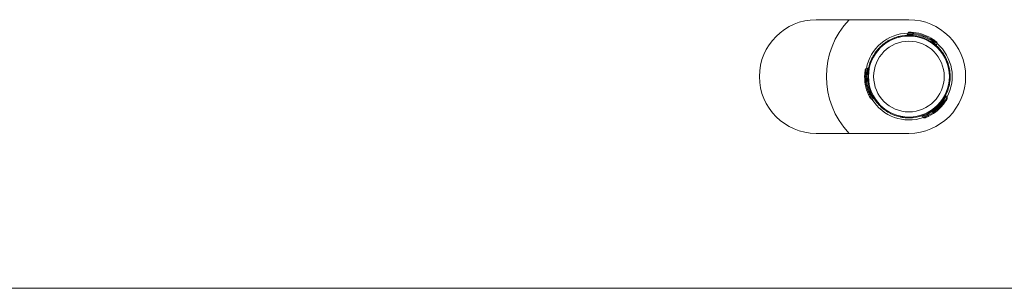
# Model space of a CAD drawing. Header units: millimetres. Extents: x -480 to 1549, y -2911 to -293.
# Tile 40 of 106: x 809 to 904, y -2254 to -2228. Entities that reach past the tile are written whole.
import ezdxf

# ---------------------------------------------------------------- set-up
doc = ezdxf.new("R2010")
doc.units = ezdxf.units.MM

msp = doc.modelspace()

# ---------------------------------------------------------------- linework, layer by layer
at = {"color": 7, "linetype": 'Continuous', "lineweight": 15}
for p, q in [((894.842, -2227.541), (885.842, -2227.541)), ((894.753, -2228.824), (894.698, -2228.978)), ((895.236, -2228.96), (895.267, -2228.872)), ((892.868, -2229.562), (892.919, -2229.621)), ((897.119, -2229.632), (897.151, -2229.544)), ((897.524, -2229.986), (897.579, -2229.832)), ((891.725, -2230.533), (891.776, -2230.593)), ((890.855, -2232.246), (890.694, -2232.275)), ((898.572, -2231.596), (898.495, -2231.61)), ((890.75, -2232.773), (890.659, -2232.79)), ((898.842, -2233.071), (898.765, -2233.085)), ((891.111, -2234.74), (891.019, -2234.757)), ((898.538, -2235.073), (898.432, -2234.948)), ((891.234, -2235.226), (891.395, -2235.196)), ((898.179, -2235.422), (898.24, -2235.494)), ((892.815, -2236.49), (892.842, -2236.416)), ((893.038, -2236.611), (893.064, -2236.538)), ((894.005, -2236.874), (893.979, -2236.947)), ((894.228, -2236.994), (894.254, -2236.92)), ((896.146, -2236.891), (896.252, -2237.016)), ((896.655, -2236.718), (896.716, -2236.789)), ((885.842, -2238.541), (894.842, -2238.541)), ((757.842, -2253.541), (907.842, -2253.541))]:
    msp.add_line(p, q, dxfattribs=at)
at = {"color": 8, "linetype": 'Continuous', "lineweight": 15}
for p, q in [((893.845, -2229.167), (893.9, -2229.232)), ((898.065, -2230.672), (897.981, -2230.687)), ((891.179, -2231.434), (891.234, -2231.499)), ((898.695, -2234.115), (898.611, -2234.13)), ((891.985, -2235.841), (892.014, -2235.76)), ((895.282, -2237.017), (895.31, -2236.936))]:
    msp.add_line(p, q, dxfattribs=at)
at = {"color": 8, "linetype": 'Continuous', "lineweight": 15, "flags": 128}
for points in [[(894.704, -2228.981), (894.701, -2228.981), (894.747, -2228.975), (894.841, -2228.966), (894.98, -2228.958), (895.154, -2228.957), (895.235, -2228.96), (895.236, -2228.96), (895.236, -2228.96)], [(897.573, -2229.83), (897.573, -2229.83), (897.533, -2229.801), (897.456, -2229.745), (897.342, -2229.667), (897.2, -2229.574), (897.151, -2229.544), (897.151, -2229.544), (897.151, -2229.544)], [(890.695, -2232.281), (890.695, -2232.281), (890.69, -2232.33), (890.68, -2232.425), (890.669, -2232.563), (890.66, -2232.732), (890.659, -2232.79), (890.659, -2232.79), (890.659, -2232.79)], [(891.394, -2235.19), (891.396, -2235.193), (891.368, -2235.156), (891.313, -2235.079), (891.237, -2234.962), (891.149, -2234.813), (891.111, -2234.74), (891.111, -2234.74), (891.111, -2234.74)], [(898.427, -2234.952), (898.428, -2234.949), (898.41, -2234.992), (898.371, -2235.077), (898.308, -2235.202), (898.223, -2235.353), (898.179, -2235.422), (898.179, -2235.422), (898.179, -2235.422)], [(896.257, -2237.012), (896.257, -2237.012), (896.302, -2236.992), (896.389, -2236.953), (896.514, -2236.893), (896.664, -2236.817), (896.716, -2236.789), (896.716, -2236.789), (896.716, -2236.789)]]:
    msp.add_lwpolyline(points, dxfattribs=at)
at = {"color": 7, "linetype": 'Continuous', "lineweight": 15, "flags": 128}
for points in [[(895.226, -2229.059), (895.226, -2229.057), (895.227, -2229.052), (895.228, -2229.043), (895.229, -2229.03), (895.23, -2229.015), (895.232, -2228.998), (895.234, -2228.979), (895.236, -2228.96)], [(895.267, -2228.872), (895.269, -2228.852), (895.27, -2228.834), (895.272, -2228.816), (895.273, -2228.801), (895.274, -2228.789), (895.275, -2228.78), (895.275, -2228.774), (895.275, -2228.772)], [(897.151, -2229.544), (897.162, -2229.528), (897.172, -2229.512), (897.182, -2229.498), (897.191, -2229.485), (897.198, -2229.475), (897.203, -2229.467), (897.206, -2229.463), (897.207, -2229.461)], [(897.064, -2229.715), (897.065, -2229.713), (897.068, -2229.708), (897.073, -2229.701), (897.08, -2229.69), (897.088, -2229.678), (897.098, -2229.663), (897.108, -2229.648), (897.119, -2229.632)], [(890.659, -2232.79), (890.639, -2232.788), (890.62, -2232.787), (890.603, -2232.785), (890.588, -2232.784), (890.576, -2232.783), (890.566, -2232.783), (890.561, -2232.782), (890.559, -2232.782)], [(890.85, -2232.779), (890.848, -2232.779), (890.843, -2232.779), (890.833, -2232.778), (890.821, -2232.778), (890.806, -2232.777), (890.789, -2232.775), (890.77, -2232.774), (890.75, -2232.773)], [(891.019, -2234.757), (891.001, -2234.765), (890.984, -2234.773), (890.968, -2234.781), (890.955, -2234.787), (890.943, -2234.793), (890.935, -2234.796), (890.93, -2234.799), (890.928, -2234.8)], [(891.202, -2234.699), (891.2, -2234.7), (891.195, -2234.702), (891.186, -2234.706), (891.175, -2234.711), (891.161, -2234.717), (891.145, -2234.724), (891.128, -2234.732), (891.111, -2234.74)], [(898.098, -2235.364), (898.099, -2235.365), (898.104, -2235.369), (898.111, -2235.374), (898.122, -2235.381), (898.134, -2235.39), (898.148, -2235.4), (898.163, -2235.411), (898.179, -2235.422)], [(898.24, -2235.494), (898.256, -2235.505), (898.271, -2235.515), (898.285, -2235.525), (898.298, -2235.534), (898.308, -2235.541), (898.316, -2235.546), (898.32, -2235.55), (898.322, -2235.551)], [(893.979, -2236.947), (893.48, -2236.802), (893.038, -2236.611)], [(896.611, -2236.628), (896.612, -2236.63), (896.614, -2236.635), (896.619, -2236.643), (896.624, -2236.654), (896.631, -2236.668), (896.638, -2236.684), (896.647, -2236.7), (896.655, -2236.718)], [(896.716, -2236.789), (896.724, -2236.807), (896.732, -2236.824), (896.74, -2236.839), (896.746, -2236.853), (896.752, -2236.864), (896.756, -2236.872), (896.758, -2236.878), (896.759, -2236.879)]]:
    msp.add_lwpolyline(points, dxfattribs=at)
at = {"color": 7, "linetype": 'Continuous', "lineweight": 15}
for radius in [3.923, 3.423]:
    msp.add_circle((894.842, -2233.041), radius, dxfattribs=at)
for centre, radius, start, end in [((885.842, -2233.041), 5.5, 90, 270), ((894.842, -2233.041), 8, 136.56746, 223.43254), ((894.842, -2233.041), 5.5, 270, 90), ((894.842, -2233.041), 4.2, 91.2949, 169.44689), ((894.842, -2233.041), 4, 36.31538, 104.42642), ((894.847, -2228.859), 0.1, 91.32874, 159.70072), ((894.842, -2233.041), 4.1, 56.25392, 84.48788), ((894.942, -2232.758), 3.9, 55.51373, 85.22806), ((894.942, -2232.758), 4, 55.51373, 85.22806), ((897.484, -2229.8), 0.1, 342.26118, 49.41305), ((894.842, -2233.041), 4.2, 331.2949, 49.44689), ((890.714, -2232.373), 0.1, 102.26117, 169.41305), ((894.842, -2233.041), 4, 156.31538, 224.42642), ((890.84, -2232.147), 0.1, 279.21523, 347.40242), ((894.547, -2233.095), 4, 175.51373, 205.22806), ((894.547, -2233.095), 3.9, 175.51373, 205.22806), ((894.842, -2233.041), 4.1, 176.25392, 204.48788), ((894.842, -2233.041), 4, 276.31538, 344.42642), ((891.218, -2235.127), 0.1, 211.32874, 279.70073), ((898.506, -2234.88), 0.1, 153.3422, 222.03231), ((898.46, -2235.136), 0.1, 331.32874, 39.70073), ((894.842, -2233.041), 4.2, 211.2949, 289.44689), ((894.842, -2233.041), 4.1, 296.25392, 324.48788), ((895.036, -2233.269), 3.9, 295.51373, 325.22806), ((895.036, -2233.269), 4, 295.51373, 325.22806), ((896.327, -2236.949), 0.1, 222.26115, 289.41305)]:
    msp.add_arc(centre, radius, start, end, dxfattribs=at)
for points, knots in [([(892.868, -2229.562), (892.873, -2229.559), (892.885, -2229.552), (892.996, -2229.491), (893.2, -2229.39), (893.477, -2229.276), (893.705, -2229.203), (893.83, -2229.171), (893.845, -2229.167)], [0, 0, 0, 0, 0.147078, 0.351351, 0.555296, 0.760036, 0.971376, 1, 1, 1, 1]), ([(894.697, -2228.979), (894.696, -2228.982), (894.694, -2228.993), (894.682, -2229.01), (894.665, -2229.027), (894.648, -2229.037), (894.634, -2229.043), (894.623, -2229.046), (894.618, -2229.047), (894.616, -2229.047)], [0, 0, 0, 0, 0.0743179, 0.3240208, 0.5341778, 0.7105772, 0.8528928, 0.9588723, 1, 1, 1, 1]), ([(894.85, -2228.759), (894.849, -2228.759), (894.846, -2228.759), (894.897, -2228.758), (894.994, -2228.758), (895.127, -2228.761), (895.226, -2228.769), (895.275, -2228.772)], [0, 0, 0, 0, 0.1061488, 0.319799, 0.5446949, 0.7717625, 1, 1, 1, 1]), ([(897.207, -2229.461), (897.221, -2229.47), (897.274, -2229.507), (897.362, -2229.572), (897.454, -2229.645), (897.517, -2229.696), (897.549, -2229.724), (897.546, -2229.721), (897.545, -2229.72)], [0, 0, 0, 0, 0.07454, 0.299568, 0.512432, 0.712646, 0.906624, 1, 1, 1, 1]), ([(891.725, -2230.533), (891.727, -2230.531), (891.733, -2230.524), (891.788, -2230.456), (891.897, -2230.331), (892.052, -2230.171), (892.238, -2230), (892.435, -2229.843), (892.619, -2229.713), (892.767, -2229.62), (892.855, -2229.569), (892.864, -2229.564), (892.868, -2229.562)], [0, 0, 0, 0, 0.067536, 0.172848, 0.279379, 0.387326, 0.494685, 0.600407, 0.705956, 0.813029, 0.921036, 1, 1, 1, 1]), ([(897.544, -2230.091), (897.542, -2230.088), (897.536, -2230.082), (897.525, -2230.065), (897.516, -2230.038), (897.516, -2230.009), (897.522, -2229.993), (897.525, -2229.987)], [0, 0, 0, 0, 0.084243, 0.233577, 0.541031, 0.824476, 1, 1, 1, 1]), ([(891.179, -2231.434), (891.231, -2231.323), (891.336, -2231.1), (891.508, -2230.825), (891.644, -2230.635), (891.716, -2230.545), (891.723, -2230.537), (891.725, -2230.533)], [0, 0, 0, 0, 0.227112, 0.454909, 0.667255, 0.87213, 1, 1, 1, 1]), ([(898.065, -2230.672), (898.105, -2230.728), (898.223, -2230.894), (898.378, -2231.162), (898.496, -2231.41), (898.561, -2231.567), (898.568, -2231.586), (898.572, -2231.596)], [0, 0, 0, 0, 0.128832, 0.376935, 0.595702, 0.802064, 1, 1, 1, 1]), ([(898.572, -2231.596), (898.573, -2231.599), (898.576, -2231.607), (898.607, -2231.688), (898.661, -2231.846), (898.722, -2232.06), (898.776, -2232.306), (898.815, -2232.555), (898.835, -2232.78), (898.842, -2232.955), (898.842, -2233.056), (898.842, -2233.067), (898.842, -2233.071)], [0, 0, 0, 0, 0.067536, 0.172848, 0.279378, 0.387326, 0.494686, 0.600405, 0.705955, 0.813028, 0.921036, 1, 1, 1, 1]), ([(890.559, -2232.782), (890.56, -2232.766), (890.566, -2232.701), (890.578, -2232.593), (890.594, -2232.476), (890.608, -2232.397), (890.616, -2232.355), (890.615, -2232.359), (890.615, -2232.36)], [0, 0, 0, 0, 0.074542, 0.299571, 0.512432, 0.712648, 0.906625, 1, 1, 1, 1]), ([(898.842, -2233.071), (898.842, -2233.082), (898.842, -2233.104), (898.837, -2233.273), (898.816, -2233.521), (898.771, -2233.817), (898.719, -2234.02), (898.695, -2234.115)], [0, 0, 0, 0, 0.204182, 0.408371, 0.612326, 0.818132, 1, 1, 1, 1]), ([(891.13, -2235.174), (891.13, -2235.175), (891.132, -2235.178), (891.105, -2235.134), (891.056, -2235.05), (890.993, -2234.933), (890.95, -2234.844), (890.928, -2234.8)], [0, 0, 0, 0, 0.106148, 0.319796, 0.544689, 0.771761, 1, 1, 1, 1]), ([(891.396, -2235.197), (891.399, -2235.196), (891.41, -2235.193), (891.431, -2235.194), (891.454, -2235.201), (891.471, -2235.21), (891.484, -2235.22), (891.491, -2235.227), (891.495, -2235.232), (891.495, -2235.233)], [0, 0, 0, 0, 0.074314, 0.324021, 0.534197, 0.710572, 0.852903, 0.95887, 1, 1, 1, 1]), ([(898.545, -2235.189), (898.546, -2235.188), (898.547, -2235.185), (898.523, -2235.23), (898.474, -2235.314), (898.405, -2235.428), (898.35, -2235.51), (898.322, -2235.551)], [0, 0, 0, 0, 0.106149, 0.319797, 0.544695, 0.771764, 1, 1, 1, 1]), ([(892.815, -2236.49), (892.806, -2236.484), (892.787, -2236.473), (892.643, -2236.385), (892.438, -2236.242), (892.205, -2236.056), (892.055, -2235.909), (891.985, -2235.841)], [0, 0, 0, 0, 0.204181, 0.408371, 0.612323, 0.818128, 1, 1, 1, 1]), ([(893.038, -2236.611), (893.031, -2236.607), (892.968, -2236.576), (892.873, -2236.524), (892.82, -2236.492), (892.816, -2236.49), (892.815, -2236.49)], [0, 0, 0, 0, 0.050256, 0.452057, 0.854491, 1, 1, 1, 1]), ([(894.228, -2236.994), (894.22, -2236.992), (894.203, -2236.99), (894.098, -2236.972), (894.01, -2236.953), (893.979, -2236.947)], [0, 0, 0, 0, 0.395907, 0.79169, 1, 1, 1, 1]), ([(895.282, -2237.017), (895.159, -2237.027), (894.914, -2237.047), (894.59, -2237.036), (894.357, -2237.013), (894.244, -2236.996), (894.233, -2236.994), (894.228, -2236.994)], [0, 0, 0, 0, 0.227114, 0.45491, 0.667256, 0.87213, 1, 1, 1, 1]), ([(896.046, -2236.856), (896.049, -2236.855), (896.057, -2236.853), (896.077, -2236.853), (896.105, -2236.858), (896.131, -2236.873), (896.141, -2236.886), (896.145, -2236.892)], [0, 0, 0, 0, 0.084257, 0.233594, 0.54105, 0.824507, 1, 1, 1, 1]), ([(896.759, -2236.879), (896.744, -2236.886), (896.686, -2236.914), (896.586, -2236.958), (896.477, -2237.001), (896.401, -2237.03), (896.361, -2237.044), (896.365, -2237.042), (896.366, -2237.042)], [0, 0, 0, 0, 0.074543, 0.299577, 0.512453, 0.712679, 0.906666, 1, 1, 1, 1])]:
    msp.add_open_spline(points, degree=3, knots=knots, dxfattribs=at)
at = {"color": 8, "linetype": 'Continuous', "lineweight": 15}
for points, knots in [([(895.267, -2228.872), (895.267, -2228.872), (895.208, -2228.864), (895.089, -2228.85), (894.93, -2228.836), (894.815, -2228.829), (894.755, -2228.826), (894.758, -2228.826), (894.759, -2228.826)], [0, 0, 0, 0, 0.000076, 0.224548, 0.449205, 0.674534, 0.891633, 1, 1, 1, 1]), ([(897.119, -2229.632), (897.119, -2229.632), (897.163, -2229.665), (897.255, -2229.735), (897.376, -2229.843), (897.468, -2229.932), (897.519, -2229.985), (897.518, -2229.984), (897.518, -2229.984)], [0, 0, 0, 0, 0.0000752, 0.2022377, 0.4271694, 0.6542045, 0.8716708, 1, 1, 1, 1]), ([(890.75, -2232.773), (890.75, -2232.773), (890.757, -2232.719), (890.773, -2232.604), (890.805, -2232.445), (890.836, -2232.32), (890.857, -2232.25), (890.857, -2232.251), (890.856, -2232.251)], [0, 0, 0, 0, 0.000074, 0.202233, 0.427169, 0.654203, 0.871671, 1, 1, 1, 1]), ([(891.019, -2234.757), (891.019, -2234.757), (891.042, -2234.812), (891.088, -2234.922), (891.156, -2235.066), (891.207, -2235.17), (891.235, -2235.224), (891.233, -2235.221), (891.233, -2235.22)], [0, 0, 0, 0, 0.000072, 0.224548, 0.449206, 0.674536, 0.891634, 1, 1, 1, 1]), ([(898.24, -2235.494), (898.24, -2235.494), (898.277, -2235.448), (898.347, -2235.35), (898.439, -2235.22), (898.503, -2235.124), (898.535, -2235.073), (898.534, -2235.076), (898.533, -2235.077)], [0, 0, 0, 0, 0.0000728, 0.2245433, 0.4492039, 0.674535, 0.8916333, 1, 1, 1, 1]), ([(896.655, -2236.718), (896.655, -2236.718), (896.607, -2236.744), (896.497, -2236.781), (896.344, -2236.836), (896.22, -2236.87), (896.15, -2236.887), (896.15, -2236.887), (896.151, -2236.887)], [0, 0, 0, 0, 0.000077, 0.20224, 0.42717, 0.654205, 0.871671, 1, 1, 1, 1])]:
    msp.add_open_spline(points, degree=3, knots=knots, dxfattribs=at)

doc.saveas('drawing.dxf')
